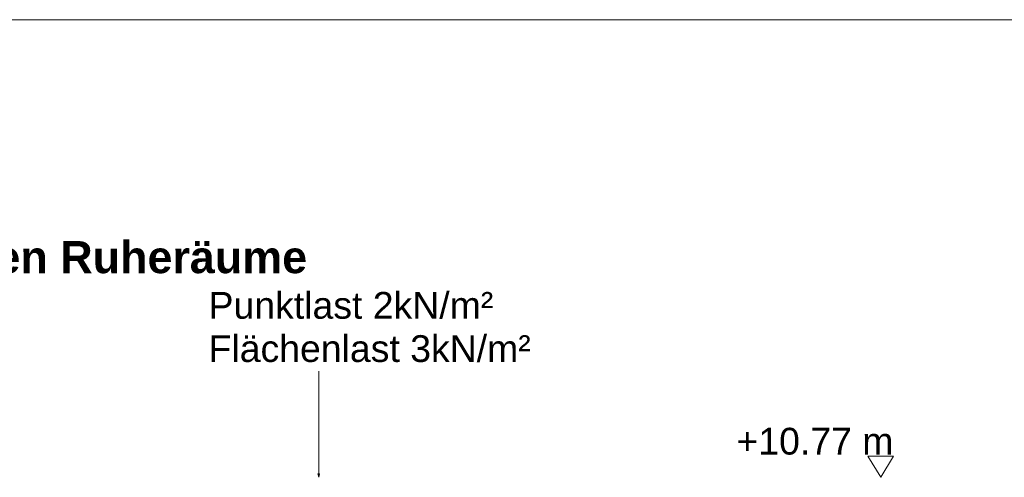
# Model space of a CAD drawing. Header units: metres. Extents: x 0.4 to 30.1, y -10.7 to 8.6.
# Tile 239 of 256: x 12.806 to 13.734, y 6.169 to 6.6. Entities that reach past the tile are written whole.
import ezdxf

# ---------------------------------------------------------------- set-up
doc = ezdxf.new("R2010")
doc.units = ezdxf.units.M
doc.layers.add('_Bodenaufbauten 20230510 (2D)', color=7, linetype='Continuous', lineweight=9)
doc.layers.add('Keine', color=7, linetype='Continuous', lineweight=9)
doc.styles.add('Arial', font='arial.ttf')
doc.styles.add('Arial (bold)', font='arialbd.ttf')

# ---------------------------------------------------------------- blocks, each defined once
blk = doc.blocks.new('Bodenaufbauten 20230510 (2D)')
at = {"layer": 'Keine', "linetype": 'Continuous', "lineweight": 0, "transparency": 33554687}
blk.add_hatch(color=7, dxfattribs=at).paths.add_polyline_path([(13.08885, 6.17208), (13.088, 6.16891), (13.08715, 6.17208)])
at = {"layer": 'Keine', "color": 7, "linetype": 'Continuous', "lineweight": 9, "transparency": 33554687}
blk.add_line((13.088, 6.26891), (13.088, 6.16891), dxfattribs=at)
at = {"layer": 'Keine', "color": 255, "flags": 128}
blk.add_lwpolyline([(12, 6.6), (14, 6.6), (14, 4.2), (12, 4.2)], close=True, dxfattribs=at)
at = {"layer": 'Keine', "color": 7, "linetype": 'Continuous', "lineweight": 13, "transparency": 33554687, "flags": 128}
blk.add_lwpolyline([(13.60544, 6.18891), (13.61742, 6.16891), (13.6294, 6.18891)], close=True, dxfattribs=at)
at = {"layer": 'Keine', "color": 7, "linetype": 'Continuous', "lineweight": 5, "transparency": 33554687, "flags": 128}
blk.add_lwpolyline([(13.08885, 6.17208), (13.088, 6.16891), (13.08715, 6.17208)], close=True, dxfattribs=at)
at = {"layer": 'Keine', "color": 7, "transparency": 33554687, "attachment_point": 1}
for s, insert, char_height, line_spacing_factor, style in [('OG 3 - 4.4 - Nasszellen Ruheräume', (12.3794, 6.39146), 0.0302617, 0.99019, 'Arial (bold)'), ('Punktlast 2kN/m²\\PFlächenlast 3kN/m²', (12.98428, 6.34351), 0.0252181, 0.969122, 'Arial')]:
    blk.add_mtext(s, dxfattribs=dict(at, insert=insert, char_height=char_height, line_spacing_factor=line_spacing_factor, style=style))
at = {"layer": 'Keine', "color": 7, "transparency": 33554687, "insert": (13.6294, 6.18997), "char_height": 0.025218, "attachment_point": 9, "rotation": 0.00136, "line_spacing_factor": 0.969122, "style": 'Arial'}
blk.add_mtext('+10.77 m', dxfattribs=at)

msp = doc.modelspace()

# ---------------------------------------------------------------- block references
at = {"layer": '_Bodenaufbauten 20230510 (2D)'}
msp.add_blockref('Bodenaufbauten 20230510 (2D)', (0, 0), dxfattribs=at)

doc.saveas('drawing.dxf')
